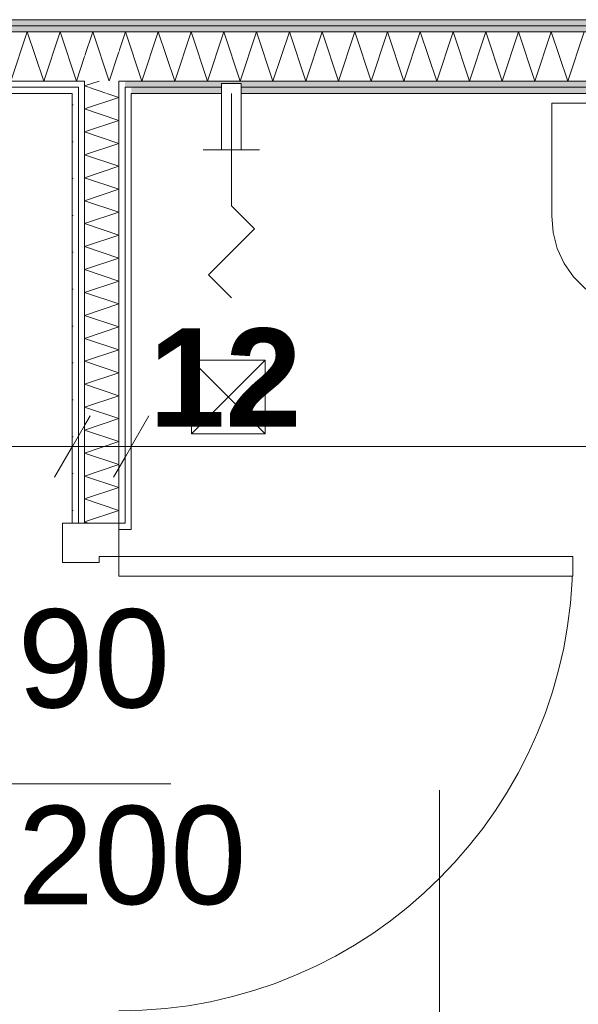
# Model space of a CAD drawing. Extents: x -7314 to 11761, y 144 to 9383.
# Tile 65 of 193: x 1077 to 1191, y 4007 to 4207. Entities that reach past the tile are written whole.
import ezdxf
from ezdxf.xclip import XClip

# ---------------------------------------------------------------- set-up
doc = ezdxf.new("R2010")
doc.units = 0
doc.header["$MEASUREMENT"] = 0
doc.header["$XCLIPFRAME"] = 0
doc.linetypes.add('Wipeout_Contour', pattern=[20000, 0, -20000])
for name, color, linetype in [('FORMA - Arch 01 - 220-A Ściany', 7, 'Continuous'), ('FORMA - Arch 01 - 320-W Umeblowanie', 7, 'Continuous'), ('FORMA - Arch 01 - 540-I Ogrzewanie', 7, 'Continuous'), ('FORMA - Arch 02 - Strefy', 7, 'Continuous'), ('FORMA - Arch 04 - Wymiary ogólne', 7, 'Continuous')]:
    doc.layers.add(name, color=color, linetype=linetype)
doc.styles.add('STYL_AUTOMATYCZNY_2', font='arial.ttf')
doc.styles.add('STYL_AUTOMATYCZNY_9', font='arial.ttf')
pattern_1 = [(0, (4185.3, -5972.398), (0, 7.5), [0, -7.5])]

# ---------------------------------------------------------------- blocks, each defined once
blk = doc.blocks.new('*X44')
at = {"layer": 'FORMA - Arch 01 - 220-A Ściany', "color": 7, "linetype": 'Continuous', "lineweight": 5, "ltscale": 0.025}
for p, q in [((1097.29, 4200.91), (1098.63, 4204.93)), ((1098.63, 4204.93), (1101.97, 4194.93)), ((1101.97, 4194.93), (1105.3, 4204.93)), ((1105.3, 4204.93), (1108.63, 4194.93)), ((1108.63, 4194.93), (1111.97, 4204.93)), ((1111.97, 4204.93), (1115.3, 4194.93)), ((1115.3, 4194.93), (1118.63, 4204.93)), ((1118.63, 4204.93), (1121.97, 4194.93)), ((1121.97, 4194.93), (1125.3, 4204.93)), ((1125.3, 4204.93), (1128.63, 4194.93)), ((1128.63, 4194.93), (1131.97, 4204.93)), ((1131.97, 4204.93), (1135.3, 4194.93)), ((1135.3, 4194.93), (1138.63, 4204.93)), ((1138.63, 4204.93), (1141.97, 4194.93)), ((1141.97, 4194.93), (1145.3, 4204.93)), ((1145.3, 4204.93), (1148.63, 4194.93)), ((1148.63, 4194.93), (1151.97, 4204.93)), ((1151.97, 4204.93), (1155.3, 4194.93)), ((1155.3, 4194.93), (1158.63, 4204.93)), ((1158.63, 4204.93), (1161.97, 4194.93)), ((1161.97, 4194.93), (1165.3, 4204.93)), ((1165.3, 4204.93), (1168.63, 4194.93)), ((1168.63, 4194.93), (1171.97, 4204.93)), ((1171.97, 4204.93), (1175.3, 4194.93)), ((1175.3, 4194.93), (1178.63, 4204.93)), ((1178.63, 4204.93), (1181.97, 4194.93)), ((1181.97, 4194.93), (1185.3, 4204.93)), ((1185.3, 4204.93), (1188.63, 4194.93)), ((1188.63, 4194.93), (1191.97, 4204.93))]:
    blk.add_line(p, q, dxfattribs=at)
blk = doc.blocks.new('*X45')
at = {"layer": 'FORMA - Arch 01 - 220-A Ściany', "color": 7, "linetype": 'Continuous', "lineweight": 5, "ltscale": 0.025}
for p, q in [((1090.29, 4199.91), (1091.97, 4204.93)), ((1091.97, 4204.93), (1095.3, 4194.93)), ((1095.3, 4194.93), (1097.29, 4200.91))]:
    blk.add_line(p, q, dxfattribs=at)
blk = doc.blocks.new('*X46')
at = {"layer": 'FORMA - Arch 01 - 220-A Ściany', "color": 7, "linetype": 'Continuous', "lineweight": 5, "ltscale": 0.025}
for p, q in [((929.04, 4196.15), (931.97, 4204.93)), ((931.97, 4204.93), (935.3, 4194.93)), ((935.3, 4194.93), (938.63, 4204.93)), ((938.63, 4204.93), (941.97, 4194.93)), ((941.97, 4194.93), (945.3, 4204.93)), ((945.3, 4204.93), (948.63, 4194.93)), ((948.63, 4194.93), (951.97, 4204.93)), ((951.97, 4204.93), (955.3, 4194.93)), ((955.3, 4194.93), (958.63, 4204.93)), ((958.63, 4204.93), (961.97, 4194.93)), ((961.97, 4194.93), (965.3, 4204.93)), ((965.3, 4204.93), (968.63, 4194.93)), ((968.63, 4194.93), (971.97, 4204.93)), ((971.97, 4204.93), (975.3, 4194.93)), ((975.3, 4194.93), (978.63, 4204.93)), ((978.63, 4204.93), (981.97, 4194.93)), ((981.97, 4194.93), (985.3, 4204.93)), ((985.3, 4204.93), (988.63, 4194.93)), ((988.63, 4194.93), (991.97, 4204.93)), ((991.97, 4204.93), (995.3, 4194.93)), ((995.3, 4194.93), (998.63, 4204.93)), ((998.63, 4204.93), (1001.97, 4194.93)), ((1001.97, 4194.93), (1005.3, 4204.93)), ((1005.3, 4204.93), (1008.63, 4194.93)), ((1008.63, 4194.93), (1011.97, 4204.93)), ((1011.97, 4204.93), (1015.3, 4194.93)), ((1015.3, 4194.93), (1018.63, 4204.93)), ((1018.63, 4204.93), (1021.97, 4194.93)), ((1021.97, 4194.93), (1025.3, 4204.93)), ((1025.3, 4204.93), (1028.63, 4194.93)), ((1028.63, 4194.93), (1031.97, 4204.93)), ((1031.97, 4204.93), (1035.3, 4194.93)), ((1035.3, 4194.93), (1038.63, 4204.93)), ((1038.63, 4204.93), (1041.97, 4194.93)), ((1041.97, 4194.93), (1045.3, 4204.93)), ((1045.3, 4204.93), (1048.63, 4194.93)), ((1048.63, 4194.93), (1051.97, 4204.93)), ((1051.97, 4204.93), (1055.3, 4194.93)), ((1055.3, 4194.93), (1058.63, 4204.93)), ((1058.63, 4204.93), (1061.97, 4194.93)), ((1061.97, 4194.93), (1065.3, 4204.93)), ((1065.3, 4204.93), (1068.63, 4194.93)), ((1068.63, 4194.93), (1071.97, 4204.93)), ((1071.97, 4204.93), (1075.3, 4194.93)), ((1075.3, 4194.93), (1078.63, 4204.93)), ((1078.63, 4204.93), (1081.97, 4194.93)), ((1081.97, 4194.93), (1085.3, 4204.93)), ((1085.3, 4204.93), (1088.63, 4194.93)), ((1088.63, 4194.93), (1090.29, 4199.91))]:
    blk.add_line(p, q, dxfattribs=at)
blk = doc.blocks.new('*X66')
at = {"layer": 'FORMA - Arch 01 - 220-A Ściany', "color": 7, "linetype": 'Continuous', "lineweight": 5, "ltscale": 0.025}
blk.add_line((1094.81, 4192.43), (1091.06, 4193.68), dxfattribs=at)
blk = doc.blocks.new('*X67')
at = {"layer": 'FORMA - Arch 01 - 220-A Ściany', "color": 7, "linetype": 'Continuous', "lineweight": 5, "ltscale": 0.025}
for p, q in [((1090.29, 4193.94), (1093.27, 4194.93)), ((1091.06, 4193.68), (1090.29, 4193.94))]:
    blk.add_line(p, q, dxfattribs=at)
blk = doc.blocks.new('*X69')
at = {"layer": 'FORMA - Arch 01 - 220-A Ściany', "color": 7, "linetype": 'Continuous', "lineweight": 5, "ltscale": 0.025}
for p, q in [((1097.29, 4191.6), (1094.81, 4192.43)), ((1090.29, 4189.27), (1097.29, 4191.6)), ((1097.29, 4186.94), (1090.29, 4189.27)), ((1090.29, 4184.6), (1097.29, 4186.94)), ((1097.29, 4182.27), (1090.29, 4184.6)), ((1090.29, 4179.94), (1097.29, 4182.27)), ((1097.29, 4177.6), (1090.29, 4179.94)), ((1090.29, 4175.27), (1097.29, 4177.6)), ((1097.29, 4172.94), (1090.29, 4175.27)), ((1090.29, 4170.6), (1097.29, 4172.94)), ((1097.29, 4168.27), (1090.29, 4170.6)), ((1090.29, 4165.94), (1097.29, 4168.27)), ((1097.29, 4163.6), (1090.29, 4165.94)), ((1090.29, 4161.27), (1097.29, 4163.6)), ((1097.29, 4158.94), (1090.29, 4161.27)), ((1090.29, 4156.6), (1097.29, 4158.94)), ((1097.29, 4154.27), (1090.29, 4156.6)), ((1090.29, 4151.94), (1097.29, 4154.27)), ((1097.29, 4149.6), (1090.29, 4151.94)), ((1090.29, 4147.27), (1097.29, 4149.6)), ((1097.29, 4144.94), (1090.29, 4147.27)), ((1090.29, 4142.6), (1097.29, 4144.94)), ((1097.29, 4140.27), (1090.29, 4142.6)), ((1090.29, 4137.94), (1097.29, 4140.27)), ((1097.29, 4135.6), (1090.29, 4137.94)), ((1090.29, 4133.27), (1097.29, 4135.6)), ((1097.29, 4130.94), (1090.29, 4133.27)), ((1090.29, 4128.6), (1097.29, 4130.94)), ((1097.29, 4126.27), (1090.29, 4128.6)), ((1090.29, 4123.94), (1097.29, 4126.27)), ((1097.29, 4121.6), (1090.29, 4123.94)), ((1090.29, 4119.27), (1097.29, 4121.6)), ((1097.29, 4116.94), (1090.29, 4119.27)), ((1090.29, 4114.6), (1097.29, 4116.94)), ((1097.29, 4112.27), (1090.29, 4114.6)), ((1090.29, 4109.94), (1097.29, 4112.27)), ((1097.29, 4107.6), (1090.29, 4109.94)), ((1090.29, 4105.27), (1097.29, 4107.6)), ((1091.1, 4105), (1090.29, 4105.27))]:
    blk.add_line(p, q, dxfattribs=at)
blk = doc.blocks.new('Rysunek_1_1', base_point=(4185.3, -5972.4))
at = {"color": 254, "linetype": 'Wipeout_Contour', "lineweight": 0, "ltscale": 19431.659416}
blk.add_wipeout([(3398.04, 4207.43), (929.04, 4207.43), (929.04, 4206.18), (3398.04, 4206.18)], dxfattribs=at).dxf.layer = 'FORMA - Arch 01 - 220-A Ściany'
at = {"color": 254, "linetype": 'Wipeout_Contour', "lineweight": 0, "ltscale": 21054.851086}
blk.add_wipeout([(1323.04, 4192.43), (914.04, 4192.43), (914.04, 3979.19), (954.04, 3979.19), (1323.04, 3979.19)], dxfattribs=at).dxf.layer = 'FORMA - Arch 02 - Strefy'
at = {"layer": 'FORMA - Arch 01 - 220-A Ściany', "linetype": 'Continuous', "lineweight": 5}
h = blk.add_hatch(dxfattribs=at)
h.set_pattern_fill('Gips_0001', style=0, pattern_type=2)
h.set_pattern_definition(pattern_1)
h.paths.add_polyline_path([(3398.04, 4207.43), (929.04, 4207.43), (929.04, 4206.18), (3398.04, 4206.18)])
at = {"layer": 'FORMA - Arch 01 - 220-A Ściany', "color": 7, "linetype": 'Continuous', "lineweight": 15, "ltscale": 0.025}
for p, q in [((1016.26, 4052), (1107.88, 4052)), ((1162.54, 4050.71), (1162.54, 3959.09))]:
    blk.add_line(p, q, dxfattribs=at)
at = {"layer": 'FORMA - Arch 01 - 220-A Ściany', "color": 7, "linetype": 'Continuous', "lineweight": 15, "ltscale": 0.025, "flags": 128}
blk.add_lwpolyline([(3398.04, 4207.43), (929.04, 4207.43)], dxfattribs=at)
at = {"layer": 'FORMA - Arch 01 - 220-A Ściany', "color": 7, "linetype": 'Continuous', "lineweight": 13, "ltscale": 0.025}
blk.add_arc((1097.29, 4098.2), 92.4, 270, 0, dxfattribs=at)
at = {"layer": 'FORMA - Arch 01 - 320-W Umeblowanie', "color": 6, "linetype": 'Continuous', "lineweight": 15, "ltscale": 0.025}
for p, q in [((1127.04, 4138.18), (1112.04, 4138.18)), ((1112.04, 4138.18), (1112.04, 4123.18)), ((1112.04, 4123.18), (1127.04, 4138.18)), ((1127.04, 4123.18), (1112.04, 4138.18)), ((1127.04, 4123.18), (1127.04, 4138.18)), ((1112.04, 4123.18), (1127.04, 4123.18))]:
    blk.add_line(p, q, dxfattribs=at)
at = {"layer": 'FORMA - Arch 04 - Wymiary ogólne', "color": 6, "linetype": 'Continuous', "lineweight": 15, "ltscale": 0.025}
for p, q in [((1120.18, 4169.58), (1124.87, 4164.89)), ((1115.49, 4155.51), (1124.87, 4164.89)), ((1120.18, 4150.82), (1115.49, 4155.51))]:
    blk.add_line(p, q, dxfattribs=at)
at = {"layer": 'FORMA - Arch 01 - 220-A Ściany', "color": 7, "linetype": 'Continuous', "lineweight": 13, "char_height": 20, "attachment_point": 7, "rotation": 90, "style": 'STYL_AUTOMATYCZNY_2'}
for s, insert in [('\\A1;{\\pql;\\pt0;\\fArial|b0|i0|c238|p0;\\W1.000000;90\\fArial|b0|i0|c238|p0;\\W1.000000;\\A1{\\H.66x;\\S^  ;}\\fArial|b0|i0|c238|p0;\\W1.000000;\\fArial|b0|i0|c238|p0;\\W1.000000;}', (1152.87, 3959.83)), ('\\A1;{\\pql;\\pt0;\\fArial|b0|i0|c238|p0;\\W1.000000;200\\fArial|b0|i0|c238|p0;\\W1.000000;\\A1{\\H.66x;\\S^  ;}\\fArial|b0|i0|c238|p0;\\W1.000000;\\fArial|b0|i0|c238|p0;\\W1.000000;}', (1192.87, 3944.57))]:
    blk.add_mtext(s, dxfattribs=dict(at, insert=insert))
at = {"layer": 'FORMA - Arch 04 - Wymiary ogólne', "color": 154, "linetype": 'Continuous', "lineweight": 13, "insert": (1103.4, 4124.63), "char_height": 20, "width": 30.509, "attachment_point": 7, "style": 'STYL_AUTOMATYCZNY_9'}
blk.add_mtext('\\A1;{\\pql;\\fArial|b1|i0|c238|p0;\\W1.000000;12}', dxfattribs=at)
at = {"color": 254, "linetype": 'Wipeout_Contour', "lineweight": 0, "ltscale": 17328.055812}
blk.add_wipeout([(1087.79, 4192.43), (1089.04, 4192.43), (1089.04, 4193.68), (1087.79, 4193.68)], dxfattribs=at).dxf.layer = 'FORMA - Arch 01 - 220-A Ściany'
at = {"color": 254, "linetype": 'Wipeout_Contour', "lineweight": 0, "ltscale": 19463.725434}
blk.add_wipeout([(1099.79, 4192.43), (3398.04, 4192.43), (3398.04, 4193.68), (1099.79, 4193.68)], dxfattribs=at).dxf.layer = 'FORMA - Arch 01 - 220-A Ściany'
at = {"color": 254, "linetype": 'Wipeout_Contour', "lineweight": 0, "ltscale": 90982.541524}
blk.add_wipeout([(1185.37, 4190.43), (1185.37, 4167.52), (1185.66, 4164.15), (1186.52, 4160.88), (1187.92, 4157.83), (1189.82, 4155.09), (1192.16, 4152.74), (1194.86, 4150.87), (1201.38, 4147.87), (1208.28, 4146.04), (1215.37, 4145.43), (1222.47, 4146.04), (1229.37, 4147.87), (1235.89, 4150.87), (1238.59, 4152.74), (1240.92, 4155.09), (1242.82, 4157.83), (1244.23, 4160.88), (1245.08, 4164.15), (1245.37, 4167.52), (1245.37, 4190.43)], dxfattribs=at).dxf.layer = 'FORMA - Arch 01 - 540-I Ogrzewanie'
at = {"layer": 'FORMA - Arch 01 - 220-A Ściany', "linetype": 'Continuous', "lineweight": 5}
h = blk.add_hatch(dxfattribs=at)
h.set_pattern_fill('Gips_0001', style=0, pattern_type=2)
h.set_pattern_definition(pattern_1)
h.paths.add_polyline_path([(1087.79, 4192.43), (1089.04, 4192.43), (1089.04, 4193.68), (1087.79, 4193.68)])
h = blk.add_hatch(dxfattribs=at)
h.set_pattern_fill('Gips_0001', style=0, pattern_type=2)
h.set_pattern_definition(pattern_1)
h.paths.add_polyline_path([(1099.79, 4192.43), (3398.04, 4192.43), (3398.04, 4193.68), (1099.79, 4193.68)])
at = {"layer": 'FORMA - Arch 01 - 540-I Ogrzewanie', "color": 6, "linetype": 'Continuous', "lineweight": 15, "ltscale": 0.025, "flags": 128}
blk.add_lwpolyline([(1185.37, 4190.43), (1185.37, 4167.52), (1185.66, 4164.15), (1186.52, 4160.88), (1187.92, 4157.83), (1189.82, 4155.09), (1192.16, 4152.74), (1194.86, 4150.87), (1201.38, 4147.87), (1208.28, 4146.04), (1215.37, 4145.43), (1222.47, 4146.04), (1229.37, 4147.87), (1235.89, 4150.87), (1238.59, 4152.74), (1240.92, 4155.09), (1242.82, 4157.83), (1244.23, 4160.88), (1245.08, 4164.15), (1245.37, 4167.52), (1245.37, 4190.43)], close=True, dxfattribs=at)
at = {"color": 254, "linetype": 'Wipeout_Contour', "lineweight": 0, "ltscale": 19427.273492}
blk.add_wipeout([(3398.04, 4206.18), (929.04, 4206.18), (929.04, 4204.93), (3398.04, 4204.93)], dxfattribs=at).dxf.layer = 'FORMA - Arch 01 - 220-A Ściany'
at = {"layer": 'FORMA - Arch 01 - 220-A Ściany', "linetype": 'Continuous', "lineweight": 5}
h = blk.add_hatch(dxfattribs=at)
h.set_pattern_fill('Gips_0001', style=0, pattern_type=2)
h.set_pattern_definition(pattern_1)
h.paths.add_polyline_path([(3398.04, 4206.18), (929.04, 4206.18), (929.04, 4204.93), (3398.04, 4204.93)])
at = {"layer": 'FORMA - Arch 01 - 220-A Ściany', "color": 7, "linetype": 'Continuous', "lineweight": 13, "ltscale": 0.025}
blk.add_line((3398.04, 4206.18), (929.04, 4206.18), dxfattribs=at)
at = {"color": 254, "linetype": 'Wipeout_Contour', "lineweight": 0, "ltscale": 17334.152042}
blk.add_wipeout([(1089.04, 4193.68), (1090.29, 4193.68), (1090.29, 4194.93), (1089.04, 4194.93)], dxfattribs=at).dxf.layer = 'FORMA - Arch 01 - 220-A Ściany'
at = {"color": 254, "linetype": 'Wipeout_Contour', "lineweight": 0, "ltscale": 17253.189558}
blk.add_wipeout([(1087.79, 4193.68), (929.04, 4193.68), (929.04, 4192.43), (1087.79, 4192.43)], dxfattribs=at).dxf.layer = 'FORMA - Arch 01 - 220-A Ściany'
at = {"color": 254, "linetype": 'Wipeout_Contour', "lineweight": 0, "ltscale": 17338.909502}
blk.add_wipeout([(1098.54, 4192.43), (1099.79, 4192.43), (1099.79, 4193.68), (1098.54, 4193.68)], dxfattribs=at).dxf.layer = 'FORMA - Arch 01 - 220-A Ściany'
at = {"layer": 'FORMA - Arch 01 - 220-A Ściany', "linetype": 'Continuous', "lineweight": 5}
h = blk.add_hatch(dxfattribs=at)
h.set_pattern_fill('Gips_0001', style=0, pattern_type=2)
h.set_pattern_definition(pattern_1)
h.paths.add_polyline_path([(1089.04, 4193.68), (1090.29, 4193.68), (1090.29, 4194.93), (1089.04, 4194.93)])
h = blk.add_hatch(dxfattribs=at)
h.set_pattern_fill('Gips_0001', style=0, pattern_type=2)
h.set_pattern_definition(pattern_1)
h.paths.add_polyline_path([(1087.79, 4193.68), (929.04, 4193.68), (929.04, 4192.43), (1087.79, 4192.43)])
h = blk.add_hatch(dxfattribs=at)
h.set_pattern_fill('Gips_0001', style=0, pattern_type=2)
h.set_pattern_definition(pattern_1)
h.paths.add_polyline_path([(1098.54, 4192.43), (1099.79, 4192.43), (1099.79, 4193.68), (1098.54, 4193.68)])
at = {"layer": 'FORMA - Arch 01 - 220-A Ściany', "color": 7, "linetype": 'Continuous', "lineweight": 15, "ltscale": 0.025, "flags": 128}
for points in [[(929.04, 4192.43), (1087.79, 4192.43)], [(1099.79, 4192.43), (3398.04, 4192.43)]]:
    blk.add_lwpolyline(points, dxfattribs=at)
at = {"color": 254, "linetype": 'Wipeout_Contour', "lineweight": 0, "ltscale": 17258.678181}
blk.add_wipeout([(1089.04, 4194.93), (929.04, 4194.93), (929.04, 4193.68), (1089.04, 4193.68)], dxfattribs=at).dxf.layer = 'FORMA - Arch 01 - 220-A Ściany'
at = {"color": 254, "linetype": 'Wipeout_Contour', "lineweight": 0, "ltscale": 19467.452305}
blk.add_wipeout([(1098.54, 4193.68), (3398.04, 4193.68), (3398.04, 4194.93), (1098.54, 4194.93)], dxfattribs=at).dxf.layer = 'FORMA - Arch 01 - 220-A Ściany'
at = {"layer": 'FORMA - Arch 01 - 220-A Ściany', "linetype": 'Continuous', "lineweight": 5}
h = blk.add_hatch(dxfattribs=at)
h.set_pattern_fill('Gips_0001', style=0, pattern_type=2)
h.set_pattern_definition(pattern_1)
h.paths.add_polyline_path([(1089.04, 4194.93), (929.04, 4194.93), (929.04, 4193.68), (1089.04, 4193.68)])
h = blk.add_hatch(dxfattribs=at)
h.set_pattern_fill('Gips_0001', style=0, pattern_type=2)
h.set_pattern_definition(pattern_1)
h.paths.add_polyline_path([(1098.54, 4193.68), (3398.04, 4193.68), (3398.04, 4194.93), (1098.54, 4194.93)])
at = {"layer": 'FORMA - Arch 01 - 220-A Ściany', "color": 7, "linetype": 'Continuous', "lineweight": 13, "ltscale": 0.025}
for p, q in [((929.04, 4193.68), (1089.04, 4193.68)), ((1089.04, 4193.68), (1089.04, 4192.43))]:
    blk.add_line(p, q, dxfattribs=at)
at = {"color": 254, "linetype": 'Wipeout_Contour', "lineweight": 0, "ltscale": 17342.479297}
blk.add_wipeout([(1097.29, 4193.68), (1098.54, 4193.68), (1098.54, 4194.93), (1097.29, 4194.93)], dxfattribs=at).dxf.layer = 'FORMA - Arch 01 - 220-A Ściany'
at = {"layer": 'FORMA - Arch 01 - 220-A Ściany', "linetype": 'Continuous', "lineweight": 5}
h = blk.add_hatch(dxfattribs=at)
h.set_pattern_fill('Gips_0001', style=0, pattern_type=2)
h.set_pattern_definition(pattern_1)
h.paths.add_polyline_path([(1097.29, 4193.68), (1098.54, 4193.68), (1098.54, 4194.93), (1097.29, 4194.93)])
at = {"layer": 'FORMA - Arch 01 - 220-A Ściany', "color": 7, "linetype": 'Continuous', "lineweight": 13, "ltscale": 0.025}
for p, q in [((1098.54, 4192.43), (1098.54, 4193.68)), ((1098.54, 4193.68), (3398.04, 4193.68))]:
    blk.add_line(p, q, dxfattribs=at)
at = {"color": 254, "linetype": 'Wipeout_Contour', "lineweight": 0, "ltscale": 19486.448802}
blk.add_wipeout([(1097.29, 4194.93), (3398.04, 4194.93), (3398.04, 4204.93), (1097.29, 4204.93)], dxfattribs=at).dxf.layer = 'FORMA - Arch 01 - 220-A Ściany'
at = {"color": 7, "linetype": 'Continuous', "lineweight": 13, "ltscale": 0.025}
blk.add_blockref('*X44', (0, 0), dxfattribs=at)
at = {"color": 254, "linetype": 'Wipeout_Contour', "lineweight": 0, "ltscale": 17360.086132}
blk.add_wipeout([(1090.29, 4194.93), (1097.29, 4194.93), (1097.29, 4204.93), (1090.29, 4204.93)], dxfattribs=at).dxf.layer = 'FORMA - Arch 01 - 220-A Ściany'
at = {"layer": 'FORMA - Arch 01 - 220-A Ściany', "color": 7, "linetype": 'Continuous', "lineweight": 13, "ltscale": 0.025}
for p, q in [((3398.04, 4204.93), (1097.29, 4204.93)), ((1097.29, 4193.68), (1097.29, 4194.93)), ((1097.29, 4194.93), (3398.04, 4194.93))]:
    blk.add_line(p, q, dxfattribs=at)
at = {"color": 7, "linetype": 'Continuous', "lineweight": 13, "ltscale": 0.025}
blk.add_blockref('*X45', (0, 0), dxfattribs=at)
at = {"color": 254, "linetype": 'Wipeout_Contour', "lineweight": 0, "ltscale": 17281.179653}
blk.add_wipeout([(1090.29, 4204.93), (929.04, 4204.93), (929.04, 4194.93), (1090.29, 4194.93)], dxfattribs=at).dxf.layer = 'FORMA - Arch 01 - 220-A Ściany'
at = {"color": 254, "linetype": 'Wipeout_Contour', "lineweight": 0, "ltscale": 17337.642315}
blk.add_wipeout([(1097.29, 4192.43), (1098.54, 4192.43), (1098.54, 4193.68), (1097.29, 4193.68)], dxfattribs=at).dxf.layer = 'FORMA - Arch 01 - 220-A Ściany'
at = {"color": 254, "linetype": 'Wipeout_Contour', "lineweight": 0, "ltscale": 17339.644873}
blk.add_wipeout([(1118.18, 4180.93), (1122.18, 4180.93), (1122.18, 4194.43), (1118.18, 4194.43)], dxfattribs=at).dxf.layer = 'FORMA - Arch 01 - 540-I Ogrzewanie'
at = {"layer": 'FORMA - Arch 01 - 220-A Ściany', "linetype": 'Continuous', "lineweight": 5}
h = blk.add_hatch(dxfattribs=at)
h.set_pattern_fill('Gips_0001', style=0, pattern_type=2)
h.set_pattern_definition(pattern_1)
h.paths.add_polyline_path([(1097.29, 4192.43), (1098.54, 4192.43), (1098.54, 4193.68), (1097.29, 4193.68)])
at = {"layer": 'FORMA - Arch 01 - 220-A Ściany', "color": 7, "linetype": 'Continuous', "lineweight": 13, "ltscale": 0.025}
for p, q in [((1090.29, 4204.93), (929.04, 4204.93)), ((1097.29, 4204.93), (1090.29, 4204.93)), ((929.04, 4194.93), (1090.29, 4194.93)), ((1090.29, 4194.93), (1090.29, 4193.68))]:
    blk.add_line(p, q, dxfattribs=at)
at = {"layer": 'FORMA - Arch 01 - 540-I Ogrzewanie', "color": 6, "linetype": 'Continuous', "lineweight": 15, "ltscale": 0.025, "flags": 128}
blk.add_lwpolyline([(1118.18, 4180.93), (1122.18, 4180.93), (1122.18, 4194.43), (1118.18, 4194.43)], close=True, dxfattribs=at)
at = {"layer": 'FORMA - Arch 04 - Wymiary ogólne', "color": 6, "linetype": 'Continuous', "lineweight": 15, "ltscale": 0.025}
for p, q in [((1120.18, 4192.43), (1120.18, 4169.58)), ((1125.93, 4180.94), (1114.44, 4180.94))]:
    blk.add_line(p, q, dxfattribs=at)
at = {"color": 7, "linetype": 'Continuous', "lineweight": 13, "ltscale": 0.025}
blk.add_blockref('*X46', (0, 0), dxfattribs=at)
at = {"color": 254, "linetype": 'Wipeout_Contour', "lineweight": 0, "ltscale": 17333.474973}
blk.add_wipeout([(1090.29, 4192.43), (1097.29, 4192.43), (1097.29, 4193.68), (1090.29, 4193.68)], dxfattribs=at).dxf.layer = 'FORMA - Arch 01 - 220-A Ściany'
at = {"color": 254, "linetype": 'Wipeout_Contour', "lineweight": 0, "ltscale": 17167.464326}
blk.add_wipeout([(1098.54, 4192.43), (1098.54, 4105), (1099.79, 4105), (1099.79, 4192.43)], dxfattribs=at).dxf.layer = 'FORMA - Arch 01 - 220-A Ściany'
at = {"layer": 'FORMA - Arch 01 - 220-A Ściany', "linetype": 'Continuous', "lineweight": 5}
h = blk.add_hatch(dxfattribs=at)
h.set_pattern_fill('Gips_0001', style=0, pattern_type=2)
h.set_pattern_definition(pattern_1)
h.paths.add_polyline_path([(1098.54, 4192.43), (1098.54, 4105), (1099.79, 4105), (1099.79, 4192.43)])
at = {"layer": 'FORMA - Arch 04 - Wymiary ogólne', "color": 154, "linetype": 'Continuous', "lineweight": 13, "ltscale": 0.025}
for p, q in [((1099.79, 4130), (1099.79, 4111.26)), ((1323.04, 4120.63), (1099.79, 4120.63))]:
    blk.add_line(p, q, dxfattribs=at)
at = {"color": 7, "linetype": 'Continuous', "lineweight": 13, "ltscale": 0.025}
blk.add_blockref('*X66', (0, 0), dxfattribs=at)
at = {"color": 254, "linetype": 'Wipeout_Contour', "lineweight": 0, "ltscale": 17329.312736}
blk.add_wipeout([(1089.04, 4192.43), (1090.29, 4192.43), (1090.29, 4193.68), (1089.04, 4193.68)], dxfattribs=at).dxf.layer = 'FORMA - Arch 01 - 220-A Ściany'
at = {"color": 254, "linetype": 'Wipeout_Contour', "lineweight": 0, "ltscale": 17166.184363}
blk.add_wipeout([(1098.54, 4192.43), (1097.29, 4192.43), (1097.29, 4105), (1098.54, 4105)], dxfattribs=at).dxf.layer = 'FORMA - Arch 01 - 220-A Ściany'
at = {"layer": 'FORMA - Arch 01 - 220-A Ściany', "linetype": 'Continuous', "lineweight": 5}
h = blk.add_hatch(dxfattribs=at)
h.set_pattern_fill('Gips_0001', style=0, pattern_type=2)
h.set_pattern_definition(pattern_1)
h.paths.add_polyline_path([(1089.04, 4192.43), (1090.29, 4192.43), (1090.29, 4193.68), (1089.04, 4193.68)])
h = blk.add_hatch(dxfattribs=at)
h.set_pattern_fill('Gips_0001', style=0, pattern_type=2)
h.set_pattern_definition(pattern_1)
h.paths.add_polyline_path([(1098.54, 4192.43), (1097.29, 4192.43), (1097.29, 4105), (1098.54, 4105)])
at = {"layer": 'FORMA - Arch 01 - 220-A Ściany', "color": 7, "linetype": 'Continuous', "lineweight": 13, "ltscale": 0.025}
blk.add_line((1098.54, 4192.43), (1098.54, 4193.68), dxfattribs=at)
at = {"color": 254, "linetype": 'Wipeout_Contour', "lineweight": 0, "ltscale": 17338.313118}
blk.add_wipeout([(1090.29, 4193.68), (1097.29, 4193.68), (1097.29, 4194.93), (1090.29, 4194.93)], dxfattribs=at).dxf.layer = 'FORMA - Arch 01 - 220-A Ściany'
at = {"color": 254, "linetype": 'Wipeout_Contour', "lineweight": 0, "ltscale": 17156.501149}
blk.add_wipeout([(1089.04, 4192.43), (1087.79, 4192.43), (1087.79, 4105), (1089.04, 4105)], dxfattribs=at).dxf.layer = 'FORMA - Arch 01 - 220-A Ściany'
at = {"layer": 'FORMA - Arch 01 - 220-A Ściany', "linetype": 'Continuous', "lineweight": 5}
h = blk.add_hatch(dxfattribs=at)
h.set_pattern_fill('Gips_0001', style=0, pattern_type=2)
h.set_pattern_definition(pattern_1)
h.paths.add_polyline_path([(1089.04, 4192.43), (1087.79, 4192.43), (1087.79, 4105), (1089.04, 4105)])
at = {"layer": 'FORMA - Arch 01 - 220-A Ściany', "color": 7, "linetype": 'Continuous', "lineweight": 13, "ltscale": 0.025}
for p, q in [((1090.29, 4194.93), (1090.29, 4193.68)), ((1097.29, 4193.68), (1097.29, 4194.93))]:
    blk.add_line(p, q, dxfattribs=at)
at = {"layer": 'FORMA - Arch 01 - 220-A Ściany', "color": 7, "linetype": 'Continuous', "lineweight": 15, "ltscale": 0.025, "flags": 128}
blk.add_lwpolyline([(1087.79, 4192.43), (1087.79, 4105)], dxfattribs=at)
at = {"layer": 'FORMA - Arch 04 - Wymiary ogólne', "color": 154, "linetype": 'Continuous', "lineweight": 13, "ltscale": 0.025}
for p, q in [((1087.79, 4130), (1087.79, 4111.26)), ((1087.79, 4120.63), (913.54, 4120.63))]:
    blk.add_line(p, q, dxfattribs=at)
at = {"color": 7, "linetype": 'Continuous', "lineweight": 13, "ltscale": 0.025}
blk.add_blockref('*X67', (0, 0), dxfattribs=at)
at = {"color": 254, "linetype": 'Wipeout_Contour', "lineweight": 0, "ltscale": 17157.77076}
blk.add_wipeout([(1090.29, 4192.43), (1089.04, 4192.43), (1089.04, 4105), (1090.29, 4105)], dxfattribs=at).dxf.layer = 'FORMA - Arch 01 - 220-A Ściany'
at = {"layer": 'FORMA - Arch 01 - 220-A Ściany', "linetype": 'Continuous', "lineweight": 5}
h = blk.add_hatch(dxfattribs=at)
h.set_pattern_fill('Gips_0001', style=0, pattern_type=2)
h.set_pattern_definition(pattern_1)
h.paths.add_polyline_path([(1090.29, 4192.43), (1089.04, 4192.43), (1089.04, 4105), (1090.29, 4105)])
at = {"layer": 'FORMA - Arch 01 - 220-A Ściany', "color": 7, "linetype": 'Continuous', "lineweight": 13, "ltscale": 0.025}
for p, q in [((1089.04, 4193.68), (1089.04, 4192.43)), ((1089.04, 4192.43), (1089.04, 4105))]:
    blk.add_line(p, q, dxfattribs=at)
at = {"layer": 'FORMA - Arch 01 - 220-A Ściany', "color": 7, "linetype": 'Continuous', "lineweight": 15, "ltscale": 0.025}
blk.add_line((1089.04, 4105), (1087.79, 4105), dxfattribs=at)
at = {"color": 254, "linetype": 'Wipeout_Contour', "lineweight": 0, "ltscale": 17161.974983}
blk.add_wipeout([(1090.29, 4192.43), (1090.29, 4105), (1097.29, 4105), (1097.29, 4192.43)], dxfattribs=at).dxf.layer = 'FORMA - Arch 01 - 220-A Ściany'
at = {"layer": 'FORMA - Arch 01 - 220-A Ściany', "color": 7, "linetype": 'Continuous', "lineweight": 13, "ltscale": 0.025}
for p, q in [((1090.29, 4193.68), (1090.29, 4192.43)), ((1090.29, 4192.43), (1090.29, 4105)), ((1097.29, 4192.43), (1097.29, 4193.68))]:
    blk.add_line(p, q, dxfattribs=at)
at = {"layer": 'FORMA - Arch 01 - 220-A Ściany', "color": 7, "linetype": 'Continuous', "lineweight": 15, "ltscale": 0.025}
blk.add_line((1090.29, 4105), (1089.04, 4105), dxfattribs=at)
at = {"layer": 'FORMA - Arch 04 - Wymiary ogólne', "color": 154, "linetype": 'Continuous', "lineweight": 13, "ltscale": 0.025}
for p, q in [((1084.18, 4114.38), (1091.4, 4126.88)), ((1096.18, 4114.38), (1103.4, 4126.88)), ((1099.79, 4120.63), (1087.79, 4120.63))]:
    blk.add_line(p, q, dxfattribs=at)
at = {"color": 7, "linetype": 'Continuous', "lineweight": 13, "ltscale": 0.025}
blk.add_blockref('*X69', (0, 0), dxfattribs=at)
at = {"layer": 'FORMA - Arch 01 - 220-A Ściany', "color": 7, "linetype": 'Continuous', "lineweight": 13, "insert": (1076.64, 4061.67), "char_height": 20, "attachment_point": 7, "style": 'STYL_AUTOMATYCZNY_2'}
blk.add_mtext('\\A1;{\\pql;\\pt0;\\fArial|b0|i0|c238|p0;\\W1.000000;90\\fArial|b0|i0|c238|p0;\\W1.000000;\\A1{\\H.66x;\\S^  ;}\\fArial|b0|i0|c238|p0;\\W1.000000;\\fArial|b0|i0|c238|p0;\\W1.000000;}', dxfattribs=at)
at = {"color": 254, "linetype": 'Wipeout_Contour', "lineweight": 0, "ltscale": 21245.319438}
blk.add_wipeout([(1099.79, 4105), (1098.54, 4105), (1097.29, 4105), (1097.29, 4103.75), (1099.79, 4103.75)], dxfattribs=at).dxf.layer = 'FORMA - Arch 01 - 220-A Ściany'
at = {"layer": 'FORMA - Arch 01 - 220-A Ściany', "linetype": 'Continuous', "lineweight": 5}
h = blk.add_hatch(dxfattribs=at)
h.set_pattern_fill('Gips_0001', style=0, pattern_type=2)
h.set_pattern_definition(pattern_1)
h.paths.add_polyline_path([(1099.79, 4105), (1098.54, 4105), (1097.29, 4105), (1097.29, 4103.75), (1099.79, 4103.75)])
at = {"layer": 'FORMA - Arch 01 - 220-A Ściany', "color": 7, "linetype": 'Continuous', "lineweight": 13, "ltscale": 0.025}
for p, q in [((1097.29, 4105), (1097.29, 4192.43)), ((1098.54, 4105), (1098.54, 4192.43)), ((1098.54, 4105), (1097.29, 4105))]:
    blk.add_line(p, q, dxfattribs=at)
at = {"layer": 'FORMA - Arch 01 - 220-A Ściany', "color": 7, "linetype": 'Continuous', "lineweight": 15, "ltscale": 0.025}
for p, q in [((1097.29, 4105), (1090.29, 4105)), ((1097.29, 4105), (1097.29, 4103.75)), ((1099.79, 4105), (1099.79, 4103.75)), ((1099.79, 4105), (1099.79, 4103.75)), ((1097.29, 4103.75), (1099.79, 4103.75))]:
    blk.add_line(p, q, dxfattribs=at)
at = {"layer": 'FORMA - Arch 01 - 220-A Ściany', "color": 7, "linetype": 'Continuous', "lineweight": 15, "ltscale": 0.025, "flags": 128}
blk.add_lwpolyline([(1099.79, 4105), (1099.79, 4192.43)], dxfattribs=at)
at = {"color": 254, "linetype": 'Wipeout_Contour', "lineweight": 0, "ltscale": 25457.43106}
blk.add_wipeout([(1085.79, 4105), (1085.79, 4097), (1093.29, 4097), (1093.29, 4098.2), (1097.29, 4098.2), (1097.29, 4105)], dxfattribs=at).dxf.layer = 'FORMA - Arch 01 - 220-A Ściany'
at = {"layer": 'FORMA - Arch 01 - 220-A Ściany', "color": 7, "linetype": 'Continuous', "lineweight": 15, "ltscale": 0.025}
for p, q in [((1085.79, 4105), (1097.29, 4105)), ((1085.79, 4097), (1085.79, 4105)), ((1089.04, 4105), (1087.79, 4105)), ((1089.04, 4105), (1087.79, 4105)), ((1090.29, 4105), (1089.04, 4105)), ((1090.29, 4105), (1089.04, 4105)), ((1097.29, 4105), (1090.29, 4105)), ((1097.29, 4105), (1090.29, 4105)), ((1097.29, 4103.75), (1099.79, 4103.75)), ((1093.29, 4098.2), (1093.29, 4097)), ((1093.29, 4097), (1085.79, 4097))]:
    blk.add_line(p, q, dxfattribs=at)
at = {"color": 254, "linetype": 'Wipeout_Contour', "lineweight": 0, "ltscale": 17012.185775}
blk.add_wipeout([(1189.69, 4098.2), (1097.29, 4098.2), (1097.29, 4094.2), (1189.69, 4094.2)], dxfattribs=at).dxf.layer = 'FORMA - Arch 01 - 220-A Ściany'
at = {"layer": 'FORMA - Arch 01 - 220-A Ściany', "color": 7, "linetype": 'Continuous', "lineweight": 15, "ltscale": 0.025}
for p, q in [((1097.29, 4105), (1097.29, 4098.2)), ((1097.29, 4098.2), (1093.29, 4098.2))]:
    blk.add_line(p, q, dxfattribs=at)
at = {"layer": 'FORMA - Arch 01 - 220-A Ściany', "color": 7, "linetype": 'Continuous', "lineweight": 13, "ltscale": 0.025}
for p, q in [((1189.69, 4098.2), (1097.29, 4098.2)), ((1097.29, 4098.2), (1097.29, 4094.2)), ((1189.69, 4094.2), (1189.69, 4098.2)), ((1097.29, 4094.2), (1189.69, 4094.2))]:
    blk.add_line(p, q, dxfattribs=at)
at = {"layer": 'FORMA - Arch 01 - 220-A Ściany', "color": 7, "linetype": 'Continuous', "lineweight": 13, "insert": (1076.64, 4021.67), "char_height": 20, "attachment_point": 7, "style": 'STYL_AUTOMATYCZNY_2'}
blk.add_mtext('\\A1;{\\pql;\\pt0;\\fArial|b0|i0|c238|p0;\\W1.000000;200\\fArial|b0|i0|c238|p0;\\W1.000000;\\A1{\\H.66x;\\S^  ;}\\fArial|b0|i0|c238|p0;\\W1.000000;\\fArial|b0|i0|c238|p0;\\W1.000000;}', dxfattribs=at)

msp = doc.modelspace()

# ---------------------------------------------------------------- block references
at = {"lineweight": 20}
ref = msp.add_blockref('Rysunek_1_1', (4185.29965, -5972.39804), dxfattribs=at)
XClip(ref).set_block_clipping_path([(254.0251470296, 246.5573808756), (9689.7973583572, 9358.9497337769)])

doc.saveas('drawing.dxf')
